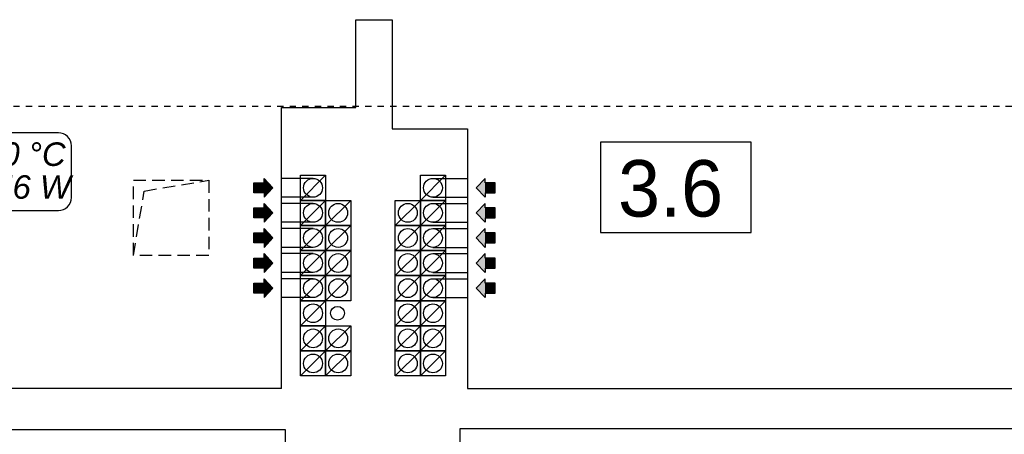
# Model space of a CAD drawing. Header units: millimetres. Extents: x 45180 to 119519, y 31297 to 302414.
# Tile 76 of 97: x 76225 to 84064, y 247095 to 250400. Entities that reach past the tile are written whole.
import ezdxf
from ezdxf.lldxf.tags import DXFTag

# ---------------------------------------------------------------- set-up
doc = ezdxf.new("R2010")
doc.units = ezdxf.units.MM
doc.header["$MEASUREMENT"] = 0
doc.linetypes.add('Hidden Line', pattern=[100, 50, -50])
doc.linetypes.add('Krawędzie ukryte', pattern=[150, 100, -50])
doc.layers.add('#podkład', color=252, linetype='Continuous')
doc.layers.add('IS_Text_Konstrukcji', color=7, linetype='Continuous')
doc.styles.add('GENERATED_STYLE_4', font='txt')
doc.styles.get("Standard").update_dxf_attribs({"font": 'arial.ttf', "bigfont": 'BIGFONT.SHX'})
tags = doc.linetypes.add('SOLID', pattern=[10, 10, 0]).pattern_tags.tags
tags[6:7] = [DXFTag(74, 4), DXFTag(75, 0), DXFTag(340, '0'), DXFTag(46, 0.0), DXFTag(50, 0.0), DXFTag(44, 0.0), DXFTag(45, 0.0)]
tags[4:5] = [DXFTag(74, 4), DXFTag(75, 0), DXFTag(340, '0'), DXFTag(46, 0.0), DXFTag(50, 0.0), DXFTag(44, 0.0), DXFTag(45, 0.0)]

msp = doc.modelspace()

# ---------------------------------------------------------------- linework, layer by layer
at = {"layer": '#podkład', "linetype": 'Continuous'}
for p, q in [((78900, 249700), (78900, 250400)), ((78900, 250400), (79190, 250400)), ((79190, 250400), (79190, 249530)), ((78310, 247460), (78310, 249700)), ((78310, 249700), (78900, 249700)), ((79190, 249530), (79790, 249530)), ((79790, 249530), (79790, 247460)), ((82049.3, 249423.1), (80849.3, 249423.1)), ((80849.3, 249423.1), (80849.3, 248703.1)), ((82049.3, 248703.1), (82049.3, 249423.1)), ((78240, 249060), (78170, 249135)), ((78170, 249100), (78170, 249135)), ((78560, 249135), (78310, 249135)), ((78460, 248960), (78660, 249160)), ((78460, 249160), (78660, 249160)), ((78460, 248960), (78460, 249160)), ((78660, 249160), (78660, 248960)), ((79415, 248960), (79615, 249160)), ((79415, 249160), (79615, 249160)), ((79415, 248960), (79415, 249160)), ((79515, 249135), (79790, 249135)), ((79615, 249160), (79615, 248960)), ((79860, 249060), (79930, 249135)), ((79930, 249100), (79930, 249135)), ((78090, 249020), (78090, 249100)), ((78090, 249100), (78170, 249100)), ((78240, 249060), (78170, 248985)), ((79860, 249060), (79930, 248985)), ((80010, 249100), (79930, 249100)), ((80010, 249020), (80010, 249100)), ((78170, 249020), (78090, 249020)), ((78170, 249020), (78170, 248985)), ((78560, 248985), (78310, 248985)), ((79515, 248985), (79790, 248985)), ((79930, 249020), (79930, 248985)), ((79930, 249020), (80010, 249020)), ((78090, 248820), (78090, 248900)), ((78090, 248900), (78170, 248900)), ((78240, 248860), (78170, 248935)), ((78170, 248900), (78170, 248935)), ((78560, 248935), (78310, 248935)), ((78460, 248760), (78660, 248960)), ((78460, 248960), (78660, 248960)), ((78460, 248760), (78460, 248960)), ((78660, 248960), (78460, 248960)), ((78660, 248760), (78860, 248960)), ((78660, 248960), (78860, 248960)), ((78660, 248760), (78660, 248960)), ((78660, 248960), (78660, 248760)), ((78860, 248960), (78860, 248760)), ((79215, 248760), (79415, 248960)), ((79215, 248960), (79415, 248960)), ((79215, 248760), (79215, 248960)), ((79415, 248960), (79415, 248760)), ((79415, 248760), (79615, 248960)), ((79415, 248960), (79615, 248960)), ((79415, 248760), (79415, 248960)), ((79615, 248960), (79415, 248960)), ((79515, 248935), (79790, 248935)), ((79615, 248960), (79615, 248760)), ((79860, 248860), (79930, 248935)), ((79930, 248900), (79930, 248935)), ((80010, 248900), (79930, 248900)), ((80010, 248820), (80010, 248900)), ((78170, 248820), (78090, 248820)), ((78240, 248860), (78170, 248785)), ((78170, 248820), (78170, 248785)), ((79860, 248860), (79930, 248785)), ((79930, 248820), (79930, 248785)), ((79930, 248820), (80010, 248820)), ((78240, 248660), (78170, 248735)), ((78170, 248700), (78170, 248735)), ((78560, 248785), (78310, 248785)), ((78560, 248735), (78310, 248735)), ((78460, 248560), (78660, 248760)), ((78460, 248760), (78660, 248760)), ((78460, 248560), (78460, 248760)), ((78660, 248760), (78460, 248760)), ((78660, 248560), (78860, 248760)), ((78660, 248760), (78860, 248760)), ((78660, 248560), (78660, 248760)), ((78860, 248760), (78660, 248760)), ((78660, 248760), (78660, 248560)), ((78860, 248760), (78860, 248560)), ((79215, 248560), (79415, 248760)), ((79215, 248760), (79415, 248760)), ((79215, 248560), (79215, 248760)), ((79415, 248760), (79215, 248760)), ((79415, 248760), (79415, 248560)), ((79415, 248560), (79615, 248760)), ((79415, 248760), (79615, 248760)), ((79415, 248560), (79415, 248760)), ((79615, 248760), (79415, 248760)), ((79515, 248785), (79790, 248785)), ((79515, 248735), (79790, 248735)), ((79615, 248760), (79615, 248560)), ((79860, 248660), (79930, 248735)), ((79930, 248700), (79930, 248735)), ((78090, 248620), (78090, 248700)), ((78090, 248700), (78170, 248700)), ((78240, 248660), (78170, 248585)), ((79860, 248660), (79930, 248585)), ((80010, 248700), (79930, 248700)), ((80010, 248620), (80010, 248700)), ((80849.3, 248703.1), (82049.3, 248703.1)), ((78170, 248620), (78090, 248620)), ((78170, 248620), (78170, 248585)), ((78560, 248585), (78310, 248585)), ((79515, 248585), (79790, 248585)), ((79930, 248620), (79930, 248585)), ((79930, 248620), (80010, 248620)), ((78090, 248420), (78090, 248500)), ((78090, 248500), (78170, 248500)), ((78240, 248460), (78170, 248535)), ((78170, 248500), (78170, 248535)), ((78560, 248535), (78310, 248535)), ((78460, 248360), (78460, 248560)), ((78660, 248560), (78460, 248560)), ((78460, 248360), (78660, 248560)), ((78460, 248560), (78660, 248560)), ((78660, 248360), (78660, 248560)), ((78860, 248560), (78660, 248560)), ((78660, 248360), (78860, 248560)), ((78660, 248560), (78860, 248560)), ((78660, 248560), (78660, 248360)), ((78860, 248560), (78860, 248360)), ((79215, 248360), (79215, 248560)), ((79415, 248560), (79215, 248560)), ((79215, 248360), (79415, 248560)), ((79215, 248560), (79415, 248560)), ((79415, 248560), (79415, 248360)), ((79415, 248360), (79415, 248560)), ((79615, 248560), (79415, 248560)), ((79415, 248360), (79615, 248560)), ((79415, 248560), (79615, 248560)), ((79515, 248535), (79790, 248535)), ((79615, 248560), (79615, 248360)), ((79860, 248460), (79930, 248535)), ((79930, 248500), (79930, 248535)), ((80010, 248500), (79930, 248500)), ((80010, 248420), (80010, 248500)), ((78170, 248420), (78090, 248420)), ((78240, 248460), (78170, 248385)), ((78170, 248420), (78170, 248385)), ((79860, 248460), (79930, 248385)), ((79930, 248420), (79930, 248385)), ((79930, 248420), (80010, 248420)), ((78560, 248385), (78310, 248385)), ((78660, 248360), (78460, 248360)), ((78460, 248160), (78660, 248360)), ((78460, 248360), (78660, 248360)), ((78460, 248160), (78460, 248360)), ((78860, 248360), (78660, 248360)), ((78660, 248160), (78860, 248360)), ((78660, 248360), (78860, 248360)), ((78660, 248160), (78660, 248360)), ((78660, 248360), (78660, 248160)), ((78860, 248360), (78860, 248160)), ((79415, 248360), (79215, 248360)), ((79215, 248160), (79415, 248360)), ((79215, 248360), (79415, 248360)), ((79215, 248160), (79215, 248360)), ((79415, 248360), (79415, 248160)), ((79615, 248360), (79415, 248360)), ((79415, 248160), (79615, 248360)), ((79415, 248360), (79615, 248360)), ((79415, 248160), (79415, 248360)), ((79515, 248385), (79790, 248385)), ((79615, 248360), (79615, 248160)), ((78090, 248220), (78090, 248300)), ((78090, 248300), (78170, 248300)), ((78240, 248260), (78170, 248335)), ((78170, 248300), (78170, 248335)), ((78560, 248335), (78310, 248335)), ((79515, 248335), (79790, 248335)), ((79860, 248260), (79930, 248335)), ((79930, 248300), (79930, 248335)), ((80010, 248300), (79930, 248300)), ((80010, 248220), (80010, 248300)), ((78170, 248220), (78090, 248220)), ((78240, 248260), (78170, 248185)), ((78170, 248220), (78170, 248185)), ((78560, 248185), (78310, 248185)), ((79515, 248185), (79790, 248185)), ((79860, 248260), (79930, 248185)), ((79930, 248220), (80010, 248220)), ((79930, 248220), (79930, 248185)), ((78460, 247960), (78460, 248160)), ((78460, 248160), (78660, 248160)), ((78460, 247960), (78660, 248160)), ((78660, 248160), (78460, 248160)), ((78660, 248160), (78660, 247960)), ((78860, 248160), (78660, 248160)), ((79215, 247960), (79215, 248160)), ((79215, 248160), (79415, 248160)), ((79215, 247960), (79415, 248160)), ((79415, 248160), (79215, 248160)), ((79415, 248160), (79415, 247960)), ((79415, 247960), (79415, 248160)), ((79415, 248160), (79615, 248160)), ((79415, 247960), (79615, 248160)), ((79615, 248160), (79415, 248160)), ((79615, 248160), (79615, 247960)), ((78460, 247760), (78460, 247960)), ((78460, 247960), (78660, 247960)), ((78460, 247760), (78660, 247960)), ((78660, 247960), (78460, 247960)), ((78660, 247760), (78660, 247960)), ((78660, 247960), (78860, 247960)), ((78660, 247760), (78860, 247960)), ((78660, 247960), (78660, 247760)), ((78860, 247960), (78860, 247760)), ((79215, 247760), (79215, 247960)), ((79215, 247960), (79415, 247960)), ((79215, 247760), (79415, 247960)), ((79415, 247960), (79215, 247960)), ((79415, 247960), (79415, 247760)), ((79415, 247760), (79415, 247960)), ((79415, 247960), (79615, 247960)), ((79415, 247760), (79615, 247960)), ((79615, 247960), (79415, 247960)), ((79615, 247960), (79615, 247760)), ((78460, 247560), (78460, 247760)), ((78460, 247760), (78660, 247760)), ((78460, 247560), (78660, 247760)), ((78660, 247760), (78460, 247760)), ((78660, 247560), (78660, 247760)), ((78660, 247760), (78860, 247760)), ((78660, 247560), (78860, 247760)), ((78860, 247760), (78660, 247760)), ((78660, 247760), (78660, 247560)), ((78860, 247760), (78860, 247560)), ((79215, 247560), (79215, 247760)), ((79215, 247760), (79415, 247760)), ((79215, 247560), (79415, 247760)), ((79415, 247760), (79215, 247760)), ((79415, 247760), (79415, 247560)), ((79415, 247560), (79415, 247760)), ((79415, 247760), (79615, 247760)), ((79415, 247560), (79615, 247760)), ((79615, 247760), (79415, 247760)), ((79615, 247760), (79615, 247560)), ((78660, 247560), (78460, 247560)), ((78860, 247560), (78660, 247560)), ((79415, 247560), (79215, 247560)), ((79615, 247560), (79415, 247560)), ((78310, 247460), (72350, 247460)), ((79790, 247460), (85860, 247460)), ((78340, 247130), (71840, 247130)), ((78340, 246110), (78340, 247130)), ((86330, 247140), (79730, 247140)), ((79730, 247140), (79730, 246140))]:
    msp.add_line(p, q, dxfattribs=at)
at = {"layer": '#podkład', "linetype": 'Hidden Line'}
msp.add_line((62874.5, 249710), (98250, 249710), dxfattribs=at)
at = {"layer": '#podkład', "linetype": 'Krawędzie ukryte'}
for p, q in [((77130, 248520), (77130, 249120)), ((77130, 249120), (77730, 249120)), ((77215.9, 249034.1), (77730, 249120)), ((77730, 249120), (77730, 248520)), ((77130, 248520), (77215.9, 249034.1)), ((77730, 248520), (77130, 248520))]:
    msp.add_line(p, q, dxfattribs=at)
at = {"layer": '#podkład', "linetype": 'Continuous'}
for centre, radius in [((78560, 249060), 75), ((79515, 249060), 75), ((78560, 248860), 75), ((78760, 248860), 75), ((79315, 248860), 75), ((79515, 248860), 75), ((78560, 248660), 75), ((78760, 248660), 75), ((79315, 248660), 75), ((79515, 248660), 75), ((78560, 248460), 75), ((78760, 248460), 75), ((79315, 248460), 75), ((79515, 248460), 75), ((78560, 248260), 75), ((78760, 248260), 75), ((79315, 248260), 75), ((79515, 248260), 75), ((78560, 248060), 75), ((78755, 248060), 55), ((79315, 248060), 75), ((79515, 248060), 75), ((78560, 247860), 75), ((78760, 247860), 75), ((79315, 247860), 75), ((79515, 247860), 75), ((78560, 247660), 75), ((78760, 247660), 75), ((79315, 247660), 75), ((79515, 247660), 75)]:
    msp.add_circle(centre, radius, dxfattribs=at)
at = {"layer": '#podkład', "linetype": 'Continuous', "extrusion": (0, 0, -1)}
for points in [[(-78170, 249100), (-78240, 249060), (-78170, 249135)], [(-79930, 248985), (-79930, 249135), (-79860, 249060)], [(-78170, 249020), (-78090, 249100), (-78090, 249020)], [(-78090, 249100), (-78170, 249020), (-78170, 249100)], [(-78170, 249020), (-78240, 249060), (-78170, 249100)], [(-78240, 249060), (-78170, 249020), (-78170, 248985)], [(-80010, 249020), (-79930, 249100), (-79930, 249020)], [(-79930, 249100), (-80010, 249020), (-80010, 249100)], [(-78170, 248820), (-78090, 248900), (-78090, 248820)], [(-78090, 248900), (-78170, 248820), (-78170, 248900)], [(-78170, 248900), (-78240, 248860), (-78170, 248935)], [(-78170, 248820), (-78240, 248860), (-78170, 248900)], [(-79930, 248785), (-79930, 248935), (-79860, 248860)], [(-80010, 248820), (-79930, 248900), (-79930, 248820)], [(-79930, 248900), (-80010, 248820), (-80010, 248900)], [(-78240, 248860), (-78170, 248820), (-78170, 248785)], [(-78170, 248700), (-78240, 248660), (-78170, 248735)], [(-79930, 248585), (-79930, 248735), (-79860, 248660)], [(-78170, 248620), (-78090, 248700), (-78090, 248620)], [(-78090, 248700), (-78170, 248620), (-78170, 248700)], [(-78170, 248620), (-78240, 248660), (-78170, 248700)], [(-78240, 248660), (-78170, 248620), (-78170, 248585)], [(-80010, 248620), (-79930, 248700), (-79930, 248620)], [(-79930, 248700), (-80010, 248620), (-80010, 248700)], [(-78170, 248420), (-78090, 248500), (-78090, 248420)], [(-78090, 248500), (-78170, 248420), (-78170, 248500)], [(-78170, 248500), (-78240, 248460), (-78170, 248535)], [(-78170, 248420), (-78240, 248460), (-78170, 248500)], [(-79930, 248385), (-79930, 248535), (-79860, 248460)], [(-80010, 248420), (-79930, 248500), (-79930, 248420)], [(-79930, 248500), (-80010, 248420), (-80010, 248500)], [(-78240, 248460), (-78170, 248420), (-78170, 248385)], [(-78170, 248220), (-78090, 248300), (-78090, 248220)], [(-78090, 248300), (-78170, 248220), (-78170, 248300)], [(-78170, 248300), (-78240, 248260), (-78170, 248335)], [(-78170, 248220), (-78240, 248260), (-78170, 248300)], [(-79930, 248185), (-79930, 248335), (-79860, 248260)], [(-80010, 248220), (-79930, 248300), (-79930, 248220)], [(-79930, 248300), (-80010, 248220), (-80010, 248300)], [(-78240, 248260), (-78170, 248220), (-78170, 248185)]]:
    msp.add_solid(points, dxfattribs=at)
at = {"layer": '#podkład', "linetype": 'Continuous'}
for points in [[(79930, 249135), (79930, 248985), (79930, 249020)], [(79930, 249135), (79930, 249020), (79930, 249100)], [(79930, 248935), (79930, 248785), (79930, 248820)], [(79930, 248935), (79930, 248820), (79930, 248900)], [(79930, 248735), (79930, 248585), (79930, 248620)], [(79930, 248735), (79930, 248620), (79930, 248700)], [(79930, 248535), (79930, 248385), (79930, 248420)], [(79930, 248535), (79930, 248420), (79930, 248500)], [(79930, 248335), (79930, 248185), (79930, 248220)], [(79930, 248335), (79930, 248220), (79930, 248300)]]:
    msp.add_solid(points, dxfattribs=at)
at = {"layer": 'IS_Text_Konstrukcji', "linetype": 'SOLID', "ltscale": 10}
msp.add_lwpolyline([(74929.6, 248878.6), (76533, 248878.6, 0.414214), (76636.3, 248981.9), (76636.3, 249395.2, 0.414214), (76533, 249498.6), (74929.6, 249498.6, 0.414214), (74826.3, 249395.2), (74826.3, 248981.9, 0.414214), (74929.6, 248878.6)], format="xyb", dxfattribs=at)

# ---------------------------------------------------------------- texts
at = {"layer": '#podkład', "linetype": 'Continuous', "style": 'GENERATED_STYLE_4'}
msp.add_text('3.6', height=450, dxfattribs=at).set_placement((80988.6, 248830.5))
at = {"layer": 'IS_Text_Konstrukcji', "linetype": 'SOLID', "ltscale": 10, "char_height": 187.2}
for s, insert, attachment_point in [('\\fArial|b0|i1;+20 °C', (75781.3, 249231.8), 7), ('\\fArial|b0|i1;Φwym: 3656 W', (75731.3, 249159.8), 2)]:
    msp.add_mtext(s, dxfattribs=dict(at, insert=insert, attachment_point=attachment_point))

doc.saveas('drawing.dxf')
